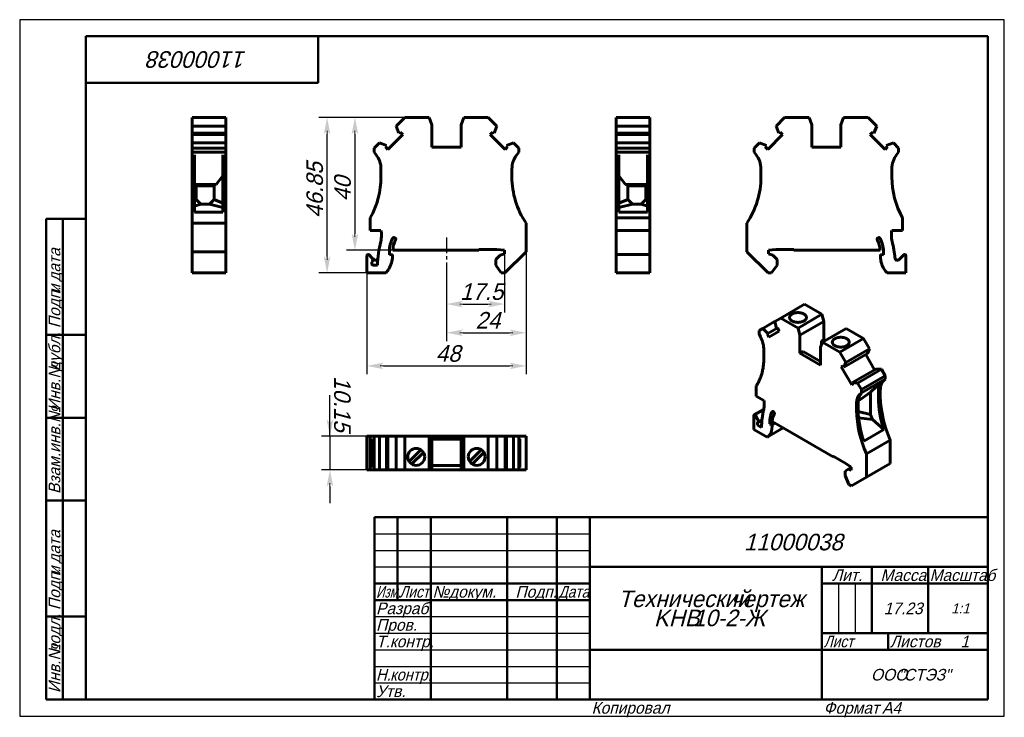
# Model space of a CAD drawing. Header units: millimetres. Extents: x 0 to 297, y 0 to 210.
import ezdxf

# ---------------------------------------------------------------- set-up
doc = ezdxf.new("R2010")
doc.units = ezdxf.units.MM
doc.linetypes.add('CENTER_per1_scale0.149016', pattern=[7.57, 4.73125, -0.94625, 0.94625, -0.94625])
doc.styles.add('TextStyle_1', font='T-FLEX Type A.TTF', dxfattribs={"oblique": 15, "height": 5})
doc.styles.add('TextStyle_2', font='T-FLEX Type A.TTF', dxfattribs={"oblique": 15, "height": 3.5})
doc.styles.add('TextStyle_3', font='T-FLEX Type A.TTF', dxfattribs={"width": 0.744064, "oblique": 15, "height": 3.5})
doc.styles.add('TextStyle_4', font='T-FLEX Type A.TTF', dxfattribs={"width": 0.883061, "oblique": 15, "height": 3.5})
doc.styles.add('TextStyle_5', font='T-FLEX Type A.TTF', dxfattribs={"width": 0.94413, "oblique": 15, "height": 3.5})
doc.styles.add('TextStyle_6', font='T-FLEX Type A.TTF', dxfattribs={"width": 0.98844, "oblique": 15, "height": 3.5})
doc.styles.add('TextStyle_7', font='T-FLEX Type A.TTF', dxfattribs={"oblique": 15, "height": 5})
doc.styles.add('TextStyle_8', font='T-FLEX Type A.TTF', dxfattribs={"oblique": 15, "height": 3})
doc.styles.add('TextStyle_9', font='T-FLEX Type A.TTF', dxfattribs={"oblique": 15, "height": 3.5})
doc.dimstyles.new('DIM_ST_1', dxfattribs={"dimtxt": 5, "dimasz": 5, "dimexe": 2.5, "dimexo": 0, "dimtad": 1, "dimrnd": 0.01, "dimdsep": 46, "dimtxsty": 'TextStyle_1', "dimblk": 'Arrow_3_C7_Status', "dimcen": 0.09, "dimclrd": 7, "dimclre": 7, "dimclrt": 7, "dimazin": 0, "dimtfac": 1, "dimtdec": 0, "dimtmove": 0, "dimatfit": 0, "dimldrblk": 'NONE', "dimfxl": 1, "dimtvp": 1, "dimtolj": 1, "dimarcsym": 0})
doc.dimstyles.new('DIM_ST_2', dxfattribs={"dimtxt": 5, "dimasz": 5, "dimexe": 2.5, "dimexo": 0, "dimtad": 1, "dimrnd": 0.01, "dimdsep": 46, "dimtxsty": 'TextStyle_1', "dimblk": 'Arrow_3_C7_Status', "dimcen": 0.09, "dimclrd": 7, "dimclre": 7, "dimclrt": 7, "dimazin": 0, "dimtfac": 1, "dimtdec": 0, "dimtmove": 0, "dimatfit": 0, "dimldrblk": 'NONE', "dimfxl": 1, "dimtvp": 1, "dimtolj": 1, "dimarcsym": 0})
doc.dimstyles.new('DIM_ST_3', dxfattribs={"dimtxt": 5, "dimasz": 5, "dimexe": 2.5, "dimexo": 0, "dimtad": 1, "dimrnd": 0.01, "dimdsep": 46, "dimtxsty": 'TextStyle_1', "dimblk": 'Arrow_3_C7_Status', "dimcen": 0.09, "dimclrd": 7, "dimclre": 7, "dimclrt": 7, "dimazin": 0, "dimtfac": 1, "dimtdec": 0, "dimtmove": 0, "dimatfit": 0, "dimldrblk": 'NONE', "dimfxl": 1, "dimtvp": 1, "dimtolj": 1, "dimarcsym": 0})

# ---------------------------------------------------------------- blocks, each defined once
blk = doc.blocks.new('Arrow_3_C7_Status')
at = {"color": 7, "linetype": 'Continuous', "lineweight": 0}
blk.add_line((-1, 0), (-0.8, 0), dxfattribs=at)
at = {"color": 7}
blk.add_solid([(-1, -0.2), (0, 0), (-0.8, 0), (-1, 0.2)], dxfattribs=at)
blk = doc.blocks.new('*D5')
at = {"color": 7, "lineweight": -2}
for p, q in [((116.13, 180.48), (90.23, 180.48)), ((92.73, 138.63), (92.73, 175.48)), ((104.73, 133.63), (90.23, 133.63))]:
    blk.add_line(p, q, dxfattribs=at)
at = {"layer": 'Defpoints', "color": 0}
for p in [(92.73, 180.48), (116.13, 180.48), (104.73, 133.63)]:
    blk.add_point(p, dxfattribs=at)
at = {"color": 7, "lineweight": -2, "xscale": 5, "yscale": 5, "zscale": 5}
for p, rotation in [((92.73, 180.48), 89.99999999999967), ((92.73, 133.63), 269.9999999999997)]:
    blk.add_blockref('Arrow_3_C7_Status', p, dxfattribs=dict(at, rotation=rotation))
blk = doc.blocks.new('_None')
blk = doc.blocks.new('*D6')
at = {"color": 7, "lineweight": -2}
for p, q in [((116.13, 180.48), (98.62, 180.48)), ((101.12, 175.48), (101.12, 145.48)), ((112.54, 140.48), (98.62, 140.48))]:
    blk.add_line(p, q, dxfattribs=at)
at = {"layer": 'Defpoints', "color": 0}
for p in [(116.13, 180.48), (101.12, 140.48), (112.54, 140.48)]:
    blk.add_point(p, dxfattribs=at)
at = {"color": 7, "lineweight": -2, "xscale": 5, "yscale": 5, "zscale": 5}
for p, rotation in [((101.12, 180.48), 90), ((101.12, 140.48), 270)]:
    blk.add_blockref('Arrow_3_C7_Status', p, dxfattribs=dict(at, rotation=rotation))
blk = doc.blocks.new('*D7')
at = {"color": 7, "lineweight": -2}
for p, q in [((128.73, 136.76), (128.73, 121.76)), ((146.23, 139.38), (146.23, 121.76)), ((133.73, 124.26), (141.23, 124.26))]:
    blk.add_line(p, q, dxfattribs=at)
at = {"layer": 'Defpoints', "color": 0}
for p in [(128.73, 136.76), (146.23, 139.38), (146.23, 124.26)]:
    blk.add_point(p, dxfattribs=at)
at = {"color": 7, "lineweight": -2, "xscale": 5, "yscale": 5, "zscale": 5, "rotation": 180}
blk.add_blockref('Arrow_3_C7_Status', (128.73, 124.26), dxfattribs=at)
at = {"color": 7, "lineweight": -2, "xscale": 5, "yscale": 5, "zscale": 5}
blk.add_blockref('Arrow_3_C7_Status', (146.23, 124.26), dxfattribs=at)
blk = doc.blocks.new('*D8')
at = {"color": 7, "lineweight": -2}
for p, q in [((152.73, 140.03), (152.73, 113.11)), ((128.73, 136.76), (128.73, 113.11)), ((133.73, 115.61), (147.73, 115.61))]:
    blk.add_line(p, q, dxfattribs=at)
at = {"layer": 'Defpoints', "color": 0}
for p in [(152.73, 140.03), (128.73, 136.76), (152.73, 115.61)]:
    blk.add_point(p, dxfattribs=at)
at = {"color": 7, "lineweight": -2, "xscale": 5, "yscale": 5, "zscale": 5, "rotation": 180}
blk.add_blockref('Arrow_3_C7_Status', (128.73, 115.61), dxfattribs=at)
at = {"color": 7, "lineweight": -2, "xscale": 5, "yscale": 5, "zscale": 5}
blk.add_blockref('Arrow_3_C7_Status', (152.73, 115.61), dxfattribs=at)
blk = doc.blocks.new('*D9')
at = {"color": 7, "lineweight": -2}
for p, q in [((152.73, 140.03), (152.73, 103.11)), ((104.73, 133.63), (104.73, 103.11)), ((109.73, 105.61), (147.73, 105.61))]:
    blk.add_line(p, q, dxfattribs=at)
at = {"layer": 'Defpoints', "color": 0}
for p in [(152.73, 140.03), (104.73, 133.63), (152.73, 105.61)]:
    blk.add_point(p, dxfattribs=at)
at = {"color": 7, "lineweight": -2, "xscale": 5, "yscale": 5, "zscale": 5}
for p, rotation in [((104.73, 105.61), 180), ((152.73, 105.61), 360)]:
    blk.add_blockref('Arrow_3_C7_Status', p, dxfattribs=dict(at, rotation=rotation))
blk = doc.blocks.new('*D10')
at = {"color": 7, "lineweight": -2}
for p, q in [((93.58, 84.42), (93.58, 96.81)), ((93.58, 89.42), (93.58, 94.42)), ((104.73, 84.42), (91.08, 84.42)), ((93.58, 84.42), (93.58, 74.27)), ((104.73, 74.27), (91.08, 74.27)), ((93.58, 69.27), (93.58, 64.27))]:
    blk.add_line(p, q, dxfattribs=at)
at = {"layer": 'Defpoints', "color": 0}
for p in [(104.73, 84.42), (93.58, 74.27), (104.73, 74.27)]:
    blk.add_point(p, dxfattribs=at)
at = {"color": 7, "lineweight": -2, "xscale": 5, "yscale": 5, "zscale": 5}
for p, rotation in [((93.58, 84.42), 270.0000000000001), ((93.58, 74.27), 90.00000000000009)]:
    blk.add_blockref('Arrow_3_C7_Status', p, dxfattribs=dict(at, rotation=rotation))
blk = doc.blocks.new('_FR1Страница_1')
at = {"color": 7, "linetype": 'Continuous', "lineweight": 25}
for p, q in [((0, 210), (0, 0)), ((297, 210), (0, 210)), ((297, 0), (297, 210)), ((107, 55), (172, 55)), ((107, 50), (172, 50)), ((107, 45), (172, 45)), ((247, 40), (247, 25)), ((252, 40), (252, 25)), ((107, 30), (172, 30)), ((107, 25), (172, 25)), ((107, 20), (172, 20)), ((242, 20), (292, 20)), ((262, 20), (262, 20)), ((107, 15), (172, 15)), ((107, 10), (172, 10)), ((0, 0), (297, 0))]:
    blk.add_line(p, q, dxfattribs=at)
at = {"color": 7, "linetype": 'Continuous', "lineweight": 50}
for p, q in [((20, 5), (20, 205)), ((20, 205), (292, 205)), ((90, 191), (90, 205)), ((292, 205), (292, 5)), ((20, 191), (90, 191)), ((8, 5), (8, 150)), ((8, 150), (20, 150)), ((13, 150), (13, 5)), ((8, 115), (20, 115)), ((8, 90), (20, 90)), ((20, 65), (8, 65)), ((107, 5), (107, 60)), ((107, 60), (292, 60)), ((114, 60), (114, 35)), ((124, 60), (124, 5)), ((147, 60), (147, 5)), ((162, 60), (162, 5)), ((172, 60), (172, 5)), ((172, 45), (292, 45)), ((242, 45), (242, 5)), ((257, 45), (257, 25)), ((274, 45), (274, 25)), ((107, 40), (172, 40)), ((242, 40), (292, 40)), ((107, 35), (172, 35)), ((8, 30), (20, 30)), ((242, 25), (292, 25)), ((262, 25), (262, 20)), ((172, 20), (292, 20)), ((20, 5), (8, 5)), ((292, 5), (20, 5))]:
    blk.add_line(p, q, dxfattribs=at)
at = {"color": 7, "oblique": 15}
for s, height, rotation, style, p in [('11000038', 5, 180, 'TextStyle_7', (68.52, 200.5)), ('дата', 3.5, 90, 'TextStyle_2', (12.25, 131.01)), ('Подп.', 3.5, 90, 'TextStyle_2', (12.25, 117)), ('и', 3.5, 90, 'TextStyle_2', (12.25, 127.51)), ('дубл.', 3.5, 90, 'TextStyle_2', (12.25, 104.01)), ('Инв.№', 3.5, 90, 'TextStyle_2', (12.25, 92)), ('Взам.инв.№', 3.5, 90, 'TextStyle_2', (12.25, 67)), ('дата', 3.5, 90, 'TextStyle_2', (12.25, 46.01)), ('Подп.', 3.5, 90, 'TextStyle_2', (12.25, 32)), ('и', 3.5, 90, 'TextStyle_2', (12.25, 42.51)), ('подл.', 3.5, 90, 'TextStyle_2', (12.25, 19.01)), ('Инв.№', 3.5, 90, 'TextStyle_2', (12.25, 7))]:
    blk.add_text(s, height=height, rotation=rotation, dxfattribs=dict(at, style=style)).set_placement(p)
for s, height, style, p in [('11000038', 5, 'TextStyle_7', (218.48, 50)), ('Лит.', 3.5, 'TextStyle_2', (245.03, 40.76)), ('Масса', 3.5, 'TextStyle_2', (259.65, 40.76)), ('№', 3.5, 'TextStyle_2', (124.5, 35.75)), ('Подп.', 3.5, 'TextStyle_2', (149.53, 35.75)), ('докум.', 3.5, 'TextStyle_2', (129.5, 35.75)), ('Технический', 5, 'TextStyle_7', (180.55, 32.88)), ('чертеж', 5, 'TextStyle_7', (214.51, 32.88)), ('Разраб.', 3.5, 'TextStyle_2', (107.5, 30.75)), ('17.23', 3.5, 'TextStyle_2', (260.65, 30.75)), ('1:1', 3, 'TextStyle_8', (280.99, 31)), ('KHB', 5, 'TextStyle_7', (191.32, 27.12)), ('10-2-Ж', 5, 'TextStyle_7', (203.11, 27.12)), ('Пров.', 3.5, 'TextStyle_2', (107.5, 25.75)), ('Т.контр.', 3.5, 'TextStyle_2', (107.5, 20.75)), ('Листов', 3.5, 'TextStyle_2', (262.5, 20.75)), ('1', 3.5, 'TextStyle_9', (283.78, 20.75)), ('ООО', 3.5, 'TextStyle_2', (256.78, 10.75)), ('"СТЭЗ"', 3.5, 'TextStyle_2', (265.03, 10.75)), ('Утв.', 3.5, 'TextStyle_2', (107.5, 5.75)), ('Копировал', 3.5, 'TextStyle_2', (172.5, 0.75)), ('Формат', 3.5, 'TextStyle_2', (242.5, 0.75)), ('A4', 3.5, 'TextStyle_2', (260.12, 0.75))]:
    blk.add_text(s, height=height, dxfattribs=dict(at, style=style)).set_placement(p)
for s, style, width, p in [('Масштаб', 'TextStyle_6', 0.98844, (274.5, 40.76)), ('Изм.', 'TextStyle_3', 0.744064, (107.5, 35.75)), ('Лист', 'TextStyle_4', 0.883061, (114.5, 35.75)), ('Дата', 'TextStyle_4', 0.883061, (162.5, 35.75)), ('Лист', 'TextStyle_4', 0.883061, (242.5, 20.75)), ('Н.', 'TextStyle_5', 0.94413, (107.5, 10.75)), ('контр.', 'TextStyle_5', 0.94413, (111.75, 10.75))]:
    blk.add_text(s, height=3.5, dxfattribs=dict(at, style=style, width=width)).set_placement(p)
blk = doc.blocks.new('Страница_1')
at = {"color": 7, "linetype": 'Continuous', "lineweight": 60}
for p, q in [((52.013, 177.902), (52.013, 180.476)), ((62.163, 180.476), (52.013, 180.476)), ((62.163, 177.902), (62.163, 180.476)), ((113.558, 177.902), (116.132, 180.476)), ((116.132, 180.476), (123.532, 180.476)), ((123.532, 180.476), (124.332, 178.278)), ((124.332, 178.278), (124.332, 171.576)), ((133.132, 178.278), (133.932, 180.476)), ((133.132, 171.576), (133.132, 178.278)), ((133.932, 180.476), (141.332, 180.476)), ((143.906, 177.902), (141.332, 180.476)), ((179.887, 180.476), (190.037, 180.476)), ((179.887, 180.476), (179.887, 177.902)), ((190.037, 177.902), (190.037, 180.476)), ((228.159, 177.902), (230.733, 180.476)), ((230.733, 180.476), (238.133, 180.476)), ((238.133, 180.476), (238.933, 178.278)), ((238.933, 178.278), (238.933, 171.576)), ((247.733, 178.278), (248.533, 180.476)), ((247.733, 171.576), (247.733, 178.278)), ((248.533, 180.476), (255.933, 180.476)), ((255.933, 180.476), (258.507, 177.902)), ((52.013, 177.902), (52.013, 175.759)), ((62.163, 177.902), (52.013, 177.902)), ((62.163, 175.759), (52.013, 175.759)), ((52.013, 175.757), (52.013, 175.376)), ((52.013, 175.376), (52.013, 172.87)), ((52.013, 175.376), (62.163, 175.376)), ((62.163, 175.759), (62.163, 177.902)), ((62.163, 175.376), (62.163, 175.757)), ((62.163, 172.87), (62.163, 175.376)), ((115.522, 175.376), (111.05, 170.903)), ((113.558, 177.902), (114.392, 175.759)), ((114.392, 175.759), (114.766, 176.132)), ((114.766, 176.132), (115.522, 175.376)), ((142.698, 176.132), (141.942, 175.376)), ((141.942, 175.376), (146.414, 170.903)), ((143.072, 175.759), (142.698, 176.132)), ((143.906, 177.902), (143.072, 175.759)), ((179.887, 177.902), (179.887, 175.759)), ((179.887, 177.902), (190.037, 177.902)), ((179.887, 175.759), (190.037, 175.759)), ((179.887, 175.757), (179.887, 175.376)), ((179.887, 175.376), (179.887, 172.87)), ((190.037, 175.376), (179.887, 175.376)), ((190.037, 177.902), (190.037, 175.759)), ((190.037, 175.757), (190.037, 175.376)), ((190.037, 175.376), (190.037, 172.87)), ((225.651, 170.903), (230.123, 175.376)), ((228.994, 175.759), (228.159, 177.902)), ((229.367, 176.132), (228.994, 175.759)), ((230.123, 175.376), (229.367, 176.132)), ((257.3, 176.132), (256.543, 175.376)), ((256.543, 175.376), (261.016, 170.903)), ((257.673, 175.759), (257.3, 176.132)), ((258.507, 177.902), (257.673, 175.759)), ((52.013, 172.868), (52.013, 171.276)), ((62.163, 172.868), (52.013, 172.868)), ((62.163, 171.276), (62.163, 172.868)), ((108.524, 172.868), (106.932, 171.276)), ((110.666, 172.033), (108.524, 172.868)), ((146.798, 172.033), (148.94, 172.868)), ((148.94, 172.868), (150.532, 171.276)), ((179.887, 172.868), (190.037, 172.868)), ((179.887, 172.868), (179.887, 171.276)), ((190.037, 172.868), (190.037, 171.276)), ((221.533, 171.276), (223.125, 172.868)), ((223.125, 172.868), (225.268, 172.033)), ((261.399, 172.033), (263.542, 172.868)), ((263.542, 172.868), (265.133, 171.276)), ((52.013, 171.276), (52.013, 170.052)), ((62.163, 171.276), (52.013, 171.276)), ((52.013, 170.052), (52.013, 169.265)), ((62.163, 170.052), (52.013, 170.052)), ((62.163, 170.052), (62.163, 171.276)), ((62.163, 169.265), (62.163, 170.052)), ((106.932, 171.276), (106.932, 170.052)), ((106.932, 170.052), (107.536, 169.265)), ((110.293, 171.66), (110.666, 172.033)), ((111.05, 170.903), (110.293, 171.66)), ((124.332, 171.576), (133.132, 171.576)), ((146.414, 170.903), (147.171, 171.66)), ((147.171, 171.66), (146.798, 172.033)), ((150.532, 170.052), (149.928, 169.265)), ((150.532, 171.276), (150.532, 170.052)), ((179.887, 171.276), (190.037, 171.276)), ((179.887, 171.276), (179.887, 170.052)), ((179.887, 170.052), (190.037, 170.052)), ((179.887, 169.265), (179.887, 170.052)), ((190.037, 171.276), (190.037, 170.052)), ((190.037, 170.052), (190.037, 169.265)), ((221.533, 170.052), (221.533, 171.276)), ((222.137, 169.265), (221.533, 170.052)), ((225.268, 172.033), (224.894, 171.66)), ((224.894, 171.66), (225.651, 170.903)), ((238.933, 171.576), (247.733, 171.576)), ((261.016, 170.903), (261.772, 171.66)), ((261.772, 171.66), (261.399, 172.033)), ((264.529, 169.265), (265.133, 170.052)), ((265.133, 171.276), (265.133, 170.052)), ((52.013, 169.265), (52.013, 165.004)), ((52.713, 169.265), (52.713, 165.004)), ((61.313, 169.265), (61.313, 165.004)), ((62.163, 169.265), (62.163, 165.004)), ((179.887, 169.265), (179.887, 165.004)), ((180.737, 169.265), (180.737, 165.004)), ((189.337, 165.004), (189.337, 169.265)), ((190.037, 165.004), (190.037, 169.265)), ((52.013, 162.576), (52.013, 165.004)), ((52.713, 165.004), (52.713, 162.576)), ((61.313, 162.576), (61.313, 165.004)), ((62.163, 162.576), (62.163, 165.004)), ((108.982, 162.576), (108.982, 165.004)), ((148.482, 162.576), (148.482, 165.004)), ((179.887, 165.004), (179.887, 162.576)), ((180.737, 162.576), (180.737, 165.004)), ((189.337, 165.004), (189.337, 162.576)), ((190.037, 162.576), (190.037, 165.004)), ((223.583, 162.576), (223.583, 165.004)), ((263.083, 165.004), (263.083, 162.576)), ((52.013, 162.576), (52.013, 148.632)), ((52.713, 162.576), (52.713, 151.976)), ((52.713, 160.602), (52.951, 160.292)), ((61.313, 162.948), (59.276, 160.292)), ((61.313, 162.576), (61.313, 151.976)), ((62.163, 162.576), (62.163, 148.632)), ((179.887, 162.576), (179.887, 150.25)), ((180.737, 162.948), (182.775, 160.292)), ((180.737, 162.576), (180.737, 151.976)), ((189.337, 160.602), (189.1, 160.292)), ((189.337, 162.576), (189.337, 151.976)), ((190.037, 162.576), (190.037, 150.25)), ((52.951, 160.292), (59.276, 160.292)), ((53.213, 160.279), (52.951, 160.292)), ((53.213, 160.279), (53.213, 155.776)), ((58.613, 160.258), (53.213, 160.258)), ((53.213, 159.876), (58.613, 159.876)), ((58.613, 160.258), (59.276, 160.292)), ((58.613, 159.876), (58.613, 160.258)), ((58.613, 159.876), (58.613, 155.776)), ((183.437, 160.258), (182.775, 160.292)), ((189.1, 160.292), (182.775, 160.292)), ((188.837, 160.258), (183.437, 160.258)), ((183.437, 160.258), (183.437, 159.876)), ((188.837, 159.876), (183.437, 159.876)), ((183.437, 159.876), (183.437, 155.776)), ((188.837, 160.279), (189.1, 160.292)), ((188.837, 160.279), (188.837, 155.776)), ((53.213, 155.776), (52.713, 155.659)), ((54.613, 154.376), (53.213, 155.776)), ((57.213, 154.376), (58.613, 155.776)), ((61.313, 154.658), (58.613, 155.776)), ((180.737, 154.658), (183.437, 155.776)), ((184.837, 154.376), (183.437, 155.776)), ((187.437, 154.376), (188.837, 155.776)), ((188.837, 155.776), (189.337, 155.659)), ((54.613, 154.376), (52.713, 153.818)), ((61.313, 151.976), (52.713, 151.976)), ((57.213, 154.376), (54.613, 154.376)), ((61.313, 153.347), (57.213, 154.376)), ((180.737, 153.347), (184.837, 154.376)), ((189.337, 151.976), (180.737, 151.976)), ((184.837, 154.376), (187.437, 154.376)), ((187.437, 154.376), (189.337, 153.818)), ((62.163, 148.632), (52.013, 148.632)), ((52.013, 148.632), (52.013, 140.026)), ((62.163, 140.026), (62.163, 148.632)), ((105.732, 150.25), (105.732, 146.476)), ((152.732, 148.632), (152.732, 140.026)), ((179.887, 150.25), (179.887, 146.476)), ((190.037, 150.25), (179.887, 150.25)), ((190.037, 150.25), (190.037, 146.476)), ((219.333, 140.026), (219.333, 148.632)), ((266.333, 150.25), (266.333, 146.476)), ((105.732, 146.476), (108.975, 146.476)), ((179.887, 144.951), (179.887, 146.476)), ((179.887, 146.476), (190.037, 146.476)), ((190.037, 144.951), (190.037, 146.476)), ((266.333, 146.476), (263.09, 146.476)), ((179.887, 143.118), (179.887, 144.951)), ((179.887, 143.118), (179.887, 139.185)), ((190.037, 143.118), (190.037, 144.951)), ((190.037, 143.118), (190.037, 139.185)), ((52.013, 140.026), (52.013, 133.626)), ((62.163, 140.026), (52.013, 140.026)), ((62.163, 133.626), (62.163, 140.026)), ((111.532, 139.097), (111.532, 140.176)), ((138.532, 140.476), (112.538, 140.476)), ((143.946, 140.676), (138.532, 140.676)), ((138.532, 140.476), (138.532, 140.676)), ((146.232, 140.476), (143.946, 140.676)), ((146.232, 139.376), (146.232, 140.476)), ((152.732, 140.026), (146.332, 133.626)), ((225.733, 133.626), (219.333, 140.026)), ((228.119, 140.676), (225.833, 140.476)), ((225.833, 140.476), (225.833, 139.376)), ((233.533, 140.676), (228.119, 140.676)), ((233.533, 140.476), (233.533, 140.676)), ((259.527, 140.476), (233.533, 140.476)), ((260.533, 139.097), (260.533, 140.176)), ((104.732, 138.783), (104.732, 133.626)), ((106.268, 138.212), (105.415, 139.066)), ((106.232, 136.476), (106.232, 136.905)), ((106.268, 138.212), (106.784, 137.696)), ((112.432, 139.176), (111.532, 139.097)), ((112.432, 138.619), (112.432, 139.176)), ((144.934, 139.028), (143.582, 137.676)), ((143.582, 136.026), (143.582, 137.676)), ((144.934, 139.028), (146.232, 139.376)), ((190.037, 139.183), (179.887, 139.183)), ((179.887, 139.183), (179.887, 138.783)), ((179.887, 138.783), (179.887, 133.626)), ((190.037, 139.183), (190.037, 138.783)), ((190.037, 138.783), (190.037, 133.626)), ((225.833, 139.376), (227.131, 139.028)), ((227.131, 139.028), (228.483, 137.676)), ((228.483, 137.676), (228.483, 136.026)), ((259.633, 139.176), (260.533, 139.097)), ((259.633, 138.619), (259.633, 139.176)), ((265.281, 137.696), (266.65, 139.066)), ((267.333, 138.783), (267.333, 133.626)), ((107.94, 135.976), (106.732, 135.976)), ((145.263, 133.626), (143.582, 136.026)), ((228.483, 136.026), (226.803, 133.626)), ((62.163, 133.626), (52.013, 133.626)), ((104.732, 133.626), (110.398, 133.626)), ((146.332, 133.626), (145.263, 133.626)), ((179.887, 133.626), (190.037, 133.626)), ((226.803, 133.626), (225.733, 133.626)), ((267.333, 133.626), (261.667, 133.626)), ((236.728, 124.187), (229.551, 120.044)), ((241.96, 121.166), (236.728, 124.187)), ((227.729, 118.992), (224.171, 116.938)), ((227.731, 118.993), (229.551, 120.044)), ((227.731, 118.993), (228.321, 116.903)), ((229.551, 120.044), (234.783, 117.023)), ((241.96, 121.166), (234.783, 117.023)), ((242.526, 119.045), (235.349, 114.901)), ((242.526, 119.045), (241.96, 121.166)), ((242.526, 113.573), (242.526, 119.045)), ((224.171, 116.938), (223.045, 116.288)), ((223.045, 116.288), (223.045, 115.288)), ((225.686, 115.382), (224.171, 116.938)), ((228.319, 116.902), (225.686, 115.382)), ((229.12, 116.129), (225.957, 114.303)), ((228.321, 116.903), (228.585, 117.055)), ((228.585, 117.055), (229.12, 116.129)), ((234.783, 117.023), (235.349, 114.901)), ((249.314, 116.921), (242.137, 112.777)), ((254.547, 113.9), (249.314, 116.921)), ((223.045, 115.288), (223.472, 114.399)), ((225.422, 115.229), (225.686, 115.382)), ((225.957, 114.303), (225.422, 115.229)), ((235.349, 114.901), (235.349, 109.429)), ((241.854, 113.185), (242.526, 113.573)), ((241.854, 113.185), (242.349, 112.899)), ((241.854, 112.043), (241.854, 113.185)), ((243.021, 113.287), (242.526, 113.573)), ((254.547, 113.9), (247.37, 109.756)), ((256.367, 110.747), (254.547, 113.9)), ((224.495, 108.347), (224.495, 110.33)), ((235.349, 109.429), (236.304, 109.98)), ((241.572, 106.939), (236.304, 109.98)), ((241.572, 111.309), (242.137, 112.777)), ((241.572, 105.837), (241.572, 111.309)), ((242.137, 112.777), (247.37, 109.756)), ((256.367, 110.747), (249.19, 106.603)), ((255.777, 109.338), (256.367, 110.747)), ((235.349, 109.429), (241.572, 105.837)), ((249.19, 106.603), (247.37, 109.756)), ((255.777, 109.338), (248.6, 105.194)), ((257.877, 104.466), (255.242, 109.029)), ((248.336, 105.652), (247.801, 105.343)), ((247.801, 105.343), (250.964, 99.865)), ((248.6, 105.194), (248.336, 105.652)), ((249.19, 106.603), (248.6, 105.194)), ((258.412, 104.775), (251.235, 100.631)), ((259.927, 104.581), (252.75, 100.438)), ((259.927, 104.581), (258.412, 104.775)), ((261.052, 102.632), (259.927, 104.581)), ((261.052, 102.632), (253.875, 98.488)), ((261.052, 101.632), (253.875, 97.489)), ((260.625, 101.236), (261.052, 101.632)), ((261.052, 101.632), (261.052, 102.632)), ((222.197, 99.61), (222.197, 96.529)), ((250.964, 99.865), (251.499, 100.174)), ((251.499, 100.174), (251.235, 100.631)), ((251.235, 100.631), (252.75, 100.438)), ((252.75, 100.438), (253.875, 98.488)), ((253.875, 98.488), (253.875, 97.489)), ((260.024, 100.889), (256.598, 97.71)), ((259.603, 96.365), (259.603, 98.348)), ((222.197, 96.529), (224.49, 95.205)), ((252.951, 95.1), (253.716, 95.542)), ((253.875, 97.489), (253.448, 97.093)), ((256.598, 97.71), (253.716, 95.542)), ((256.598, 97.71), (256.598, 90.941)), ((259.002, 96.018), (259.002, 98.001)), ((224.441, 92.495), (221.573, 90.839)), ((252.426, 92.222), (252.426, 94.204)), ((252.921, 94.49), (252.921, 92.507)), ((221.49, 90.656), (221.49, 86.445)), ((222.576, 89.562), (221.973, 90.608)), ((222.576, 88.523), (223.89, 89.282)), ((256.598, 90.941), (252.931, 91.818)), ((257.253, 89.492), (253.048, 89.99)), ((257.253, 89.492), (256.598, 90.941)), ((257.253, 89.492), (260.669, 86.401)), ((221.49, 86.445), (225.496, 84.132)), ((222.55, 88.159), (222.55, 88.51)), ((223.758, 87.054), (222.904, 87.547)), ((230.34, 86.928), (225.496, 84.132)), ((226.298, 88.136), (226.298, 89.017)), ((226.298, 88.136), (227.273, 88.699)), ((226.934, 87.833), (226.298, 88.136)), ((227.854, 88.364), (226.934, 87.833)), ((226.934, 87.379), (226.934, 87.833)), ((245.39, 78.239), (227.01, 88.851)), ((260.669, 86.401), (254.588, 82.89)), ((105.415, 84.421), (104.732, 84.421)), ((104.732, 74.271), (104.732, 84.421)), ((105.73, 84.421), (105.415, 84.421)), ((106.93, 84.421), (105.732, 84.421)), ((105.732, 74.271), (105.732, 84.421)), ((106.932, 83.571), (106.624, 83.571)), ((106.624, 74.971), (106.624, 83.571)), ((108.524, 84.421), (106.932, 84.421)), ((106.932, 84.421), (106.932, 74.271)), ((108.524, 84.421), (108.524, 74.271)), ((110.666, 84.421), (108.524, 84.421)), ((110.666, 84.421), (110.666, 74.271)), ((111.05, 84.421), (110.668, 84.421)), ((113.556, 84.421), (111.05, 84.421)), ((111.05, 74.271), (111.05, 84.421)), ((116.132, 84.421), (113.558, 84.421)), ((113.558, 84.421), (113.558, 74.271)), ((123.532, 84.421), (116.132, 84.421)), ((116.132, 84.421), (116.132, 74.271)), ((124.332, 84.421), (123.532, 84.421)), ((123.532, 84.421), (123.532, 74.271)), ((133.132, 84.421), (124.332, 84.421)), ((124.332, 84.421), (124.332, 74.271)), ((124.332, 83.471), (133.132, 83.471)), ((133.932, 84.421), (133.132, 84.421)), ((133.132, 84.421), (133.132, 74.271)), ((133.932, 84.421), (133.932, 74.271)), ((141.332, 84.421), (133.932, 84.421)), ((143.906, 84.421), (141.332, 84.421)), ((141.332, 84.421), (141.332, 74.271)), ((143.906, 84.421), (143.906, 74.271)), ((146.414, 84.421), (143.908, 84.421)), ((146.414, 74.271), (146.414, 84.421)), ((146.796, 84.421), (146.414, 84.421)), ((146.798, 84.421), (146.798, 74.271)), ((148.94, 84.421), (146.798, 84.421)), ((148.94, 84.421), (148.94, 74.271)), ((150.532, 84.421), (148.94, 84.421)), ((150.532, 84.421), (150.532, 74.271)), ((150.532, 83.571), (150.84, 83.571)), ((150.534, 84.421), (152.732, 84.421)), ((150.84, 83.571), (150.84, 74.971)), ((152.732, 84.421), (152.732, 74.271)), ((262.608, 83.245), (255.431, 79.101)), ((262.608, 76.218), (262.608, 83.245)), ((117.457, 76.8), (120.979, 80.321)), ((139.229, 80.321), (135.707, 76.8)), ((121.757, 79.543), (118.235, 76.022)), ((140.007, 79.543), (136.485, 76.022)), ((245.39, 78.239), (245.39, 78.402)), ((249.218, 76.192), (245.39, 78.402)), ((245.39, 78.239), (245.531, 78.321)), ((255.431, 79.101), (255.431, 72.075)), ((105.415, 74.271), (104.732, 74.271)), ((105.73, 74.271), (105.415, 74.271)), ((106.93, 74.271), (105.732, 74.271)), ((106.932, 74.971), (106.624, 74.971)), ((108.524, 74.271), (106.932, 74.271)), ((110.666, 74.271), (108.524, 74.271)), ((111.05, 74.271), (110.668, 74.271)), ((113.556, 74.271), (111.05, 74.271)), ((113.558, 74.271), (116.132, 74.271)), ((116.132, 74.271), (123.532, 74.271)), ((123.532, 74.271), (124.332, 74.271)), ((133.132, 75.621), (124.332, 75.621)), ((124.332, 74.271), (133.132, 74.271)), ((133.132, 74.271), (133.932, 74.271)), ((133.932, 74.271), (141.332, 74.271)), ((143.906, 74.271), (141.332, 74.271)), ((143.908, 74.271), (146.414, 74.271)), ((146.414, 74.271), (146.796, 74.271)), ((146.798, 74.271), (148.94, 74.271)), ((148.94, 74.271), (150.532, 74.271)), ((150.532, 74.971), (150.84, 74.971)), ((150.534, 74.271), (152.732, 74.271)), ((249.917, 74.443), (248.961, 73.891)), ((250.835, 75.096), (249.218, 76.192)), ((250.835, 74.973), (249.917, 74.443)), ((249.917, 74.443), (250.835, 74.197)), ((250.835, 74.197), (250.835, 75.096)), ((262.608, 76.218), (255.431, 72.075)), ((248.961, 72.544), (248.961, 73.891)), ((250.149, 69.898), (248.961, 72.544)), ((255.431, 72.075), (250.905, 69.462)), ((250.905, 69.462), (250.149, 69.898))]:
    blk.add_line(p, q, dxfattribs=at)
at = {"color": 7, "linetype": 'CENTER_per1_scale0.149016', "lineweight": 25}
blk.add_line((128.732, 144.335), (128.732, 136.765), dxfattribs=at)
at = {"color": 7, "lineweight": 60, "flags": 128}
for points in [[(236.569, 119.176), (236.478, 119.126), (236.383, 119.079), (236.285, 119.035), (236.182, 118.993), (236.077, 118.954), (235.968, 118.919), (235.856, 118.886), (235.742, 118.857), (235.625, 118.831), (235.506, 118.808), (235.385, 118.789), (235.263, 118.773), (235.14, 118.761), (235.016, 118.752), (234.891, 118.747), (234.766, 118.745), (234.641, 118.747), (234.516, 118.752), (234.392, 118.761), (234.268, 118.773), (234.146, 118.789), (234.025, 118.808), (233.907, 118.831), (233.79, 118.857), (233.675, 118.886), (233.564, 118.919), (233.455, 118.954), (233.349, 118.993), (233.247, 119.035), (233.148, 119.079), (233.053, 119.126), (232.963, 119.176), (232.876, 119.228), (232.794, 119.283), (232.717, 119.34), (232.645, 119.399), (232.578, 119.46), (232.517, 119.523), (232.46, 119.588), (232.41, 119.654), (232.365, 119.721), (232.325, 119.79), (232.292, 119.859), (232.265, 119.93), (232.243, 120.001), (232.228, 120.073), (232.219, 120.145), (232.216, 120.217), (232.219, 120.289), (232.228, 120.361), (232.243, 120.433), (232.265, 120.504), (232.292, 120.575), (232.325, 120.645), (232.365, 120.713), (232.41, 120.781), (232.46, 120.847), (232.517, 120.911), (232.578, 120.974), (232.645, 121.035), (232.717, 121.094), (232.794, 121.151), (232.876, 121.206), (232.963, 121.258)], [(232.963, 121.258), (233.053, 121.308), (233.148, 121.355), (233.247, 121.4), (233.349, 121.441), (233.455, 121.48), (233.564, 121.516), (233.675, 121.548), (233.79, 121.577), (233.907, 121.603), (234.025, 121.626), (234.146, 121.645), (234.268, 121.661), (234.392, 121.673), (234.516, 121.682), (234.641, 121.688), (234.766, 121.689), (234.891, 121.688), (235.016, 121.682), (235.14, 121.673), (235.263, 121.661), (235.385, 121.645), (235.506, 121.626), (235.625, 121.603), (235.742, 121.577), (235.856, 121.548), (235.968, 121.516), (236.077, 121.48), (236.182, 121.441), (236.285, 121.4), (236.383, 121.355), (236.478, 121.308), (236.569, 121.258), (236.655, 121.206), (236.737, 121.151), (236.814, 121.094), (236.886, 121.035), (236.953, 120.974), (237.015, 120.911), (237.071, 120.847), (237.122, 120.781), (237.167, 120.713), (237.206, 120.645), (237.239, 120.575), (237.267, 120.504), (237.288, 120.433), (237.303, 120.361), (237.313, 120.289), (237.316, 120.217), (237.313, 120.145), (237.303, 120.073), (237.288, 120.001), (237.267, 119.93), (237.239, 119.859), (237.206, 119.79), (237.167, 119.721), (237.122, 119.654), (237.071, 119.588), (237.015, 119.523), (236.953, 119.46), (236.886, 119.399), (236.814, 119.34), (236.737, 119.283), (236.655, 119.228), (236.569, 119.176)], [(245.867, 113.808), (245.781, 113.755), (245.699, 113.701), (245.622, 113.644), (245.55, 113.585), (245.483, 113.524), (245.421, 113.461), (245.365, 113.396), (245.314, 113.33), (245.269, 113.263), (245.23, 113.194), (245.197, 113.124), (245.169, 113.054), (245.148, 112.983), (245.133, 112.911), (245.123, 112.839), (245.12, 112.767), (245.123, 112.694), (245.133, 112.622), (245.148, 112.551), (245.169, 112.479), (245.197, 112.409), (245.23, 112.339), (245.269, 112.271), (245.314, 112.203), (245.365, 112.137), (245.421, 112.073), (245.483, 112.01), (245.55, 111.949), (245.622, 111.89), (245.699, 111.833), (245.781, 111.778), (245.867, 111.726), (245.958, 111.676), (246.053, 111.629), (246.151, 111.584), (246.254, 111.543), (246.359, 111.504), (246.468, 111.468), (246.58, 111.436), (246.695, 111.406), (246.811, 111.38), (246.93, 111.358), (247.051, 111.339), (247.173, 111.323), (247.296, 111.31), (247.42, 111.302), (247.545, 111.296), (247.67, 111.294), (247.795, 111.296), (247.92, 111.302), (248.045, 111.31), (248.168, 111.323), (248.29, 111.339), (248.411, 111.358), (248.529, 111.38), (248.646, 111.406), (248.761, 111.436), (248.872, 111.468), (248.981, 111.504), (249.087, 111.543), (249.189, 111.584), (249.288, 111.629), (249.383, 111.676), (249.473, 111.726)], [(249.473, 111.726), (249.56, 111.778), (249.642, 111.833), (249.719, 111.89), (249.791, 111.949), (249.858, 112.01), (249.919, 112.073), (249.976, 112.137), (250.026, 112.203), (250.071, 112.271), (250.111, 112.339), (250.144, 112.409), (250.171, 112.479), (250.193, 112.551), (250.208, 112.622), (250.217, 112.694), (250.22, 112.767), (250.217, 112.839), (250.208, 112.911), (250.193, 112.983), (250.171, 113.054), (250.144, 113.124), (250.111, 113.194), (250.071, 113.263), (250.026, 113.33), (249.976, 113.396), (249.919, 113.461), (249.858, 113.524), (249.791, 113.585), (249.719, 113.644), (249.642, 113.701), (249.56, 113.755), (249.473, 113.808), (249.383, 113.858), (249.288, 113.905), (249.189, 113.949), (249.087, 113.991), (248.981, 114.029), (248.872, 114.065), (248.761, 114.098), (248.646, 114.127), (248.529, 114.153), (248.411, 114.176), (248.29, 114.195), (248.168, 114.211), (248.045, 114.223), (247.92, 114.232), (247.795, 114.237), (247.67, 114.239), (247.545, 114.237), (247.42, 114.232), (247.296, 114.223), (247.173, 114.211), (247.051, 114.195), (246.93, 114.176), (246.811, 114.153), (246.695, 114.127), (246.58, 114.098), (246.468, 114.065), (246.359, 114.029), (246.254, 113.991), (246.151, 113.949), (246.053, 113.905), (245.958, 113.858), (245.867, 113.808)], [(224.495, 108.347), (224.493, 108.019), (224.486, 107.693), (224.474, 107.37), (224.458, 107.049), (224.437, 106.732), (224.412, 106.424), (224.383, 106.118), (224.349, 105.816), (224.311, 105.517), (224.268, 105.215), (224.219, 104.917), (224.167, 104.622), (224.11, 104.331), (224.048, 104.044), (223.982, 103.76), (223.911, 103.48), (223.836, 103.205), (223.756, 102.934), (223.672, 102.667), (223.584, 102.404), (223.491, 102.146), (223.396, 101.896), (223.296, 101.65), (223.192, 101.409), (223.085, 101.172), (222.97, 100.935), (222.852, 100.702), (222.729, 100.474), (222.602, 100.251), (222.471, 100.032), (222.336, 99.819), (222.197, 99.61)], [(260.625, 101.236), (260.535, 101.148), (260.449, 101.055), (260.366, 100.956), (260.288, 100.853), (260.213, 100.744), (260.142, 100.631), (260.079, 100.519), (260.02, 100.404), (259.965, 100.284), (259.913, 100.161), (259.865, 100.033), (259.819, 99.894), (259.777, 99.75), (259.74, 99.603), (259.706, 99.452), (259.678, 99.297), (259.654, 99.138), (259.636, 98.986), (259.621, 98.83), (259.611, 98.672), (259.605, 98.511), (259.603, 98.348)], [(260.024, 100.889), (259.934, 100.801), (259.848, 100.708), (259.765, 100.609), (259.686, 100.506), (259.612, 100.397), (259.541, 100.284), (259.478, 100.172), (259.419, 100.057), (259.364, 99.937), (259.312, 99.814), (259.264, 99.686), (259.218, 99.547), (259.176, 99.403), (259.138, 99.256), (259.105, 99.105), (259.077, 98.95), (259.053, 98.791), (259.035, 98.639), (259.02, 98.483), (259.01, 98.325), (259.004, 98.164), (259.002, 98.001)], [(253.448, 97.093), (253.358, 97.005), (253.272, 96.911), (253.189, 96.813), (253.11, 96.709), (253.036, 96.601), (252.965, 96.487), (252.902, 96.376), (252.843, 96.26), (252.788, 96.14), (252.736, 96.017), (252.688, 95.889), (252.642, 95.75), (252.6, 95.607), (252.562, 95.459), (252.529, 95.308), (252.501, 95.153), (252.477, 94.994), (252.458, 94.842), (252.444, 94.686), (252.434, 94.528), (252.428, 94.367), (252.426, 94.204)], [(253.943, 97.378), (253.853, 97.29), (253.767, 97.197), (253.684, 97.099), (253.605, 96.995), (253.531, 96.886), (253.46, 96.773), (253.397, 96.661), (253.338, 96.546), (253.283, 96.426), (253.231, 96.303), (253.183, 96.175), (253.137, 96.036), (253.095, 95.892), (253.057, 95.745), (253.024, 95.594), (252.996, 95.439), (252.972, 95.28), (252.953, 95.128), (252.939, 94.972), (252.929, 94.814), (252.923, 94.653), (252.921, 94.49)], [(221.973, 90.608), (221.952, 90.641), (221.93, 90.673), (221.906, 90.703), (221.881, 90.732), (221.855, 90.757), (221.828, 90.781), (221.8, 90.801), (221.773, 90.819), (221.745, 90.833), (221.717, 90.844), (221.69, 90.852), (221.664, 90.857), (221.639, 90.857), (221.615, 90.855), (221.593, 90.848), (221.573, 90.839), (221.554, 90.826), (221.537, 90.81), (221.523, 90.79), (221.511, 90.768), (221.502, 90.743), (221.495, 90.716), (221.491, 90.687), (221.49, 90.656)], [(222.763, 88.935), (222.761, 88.994), (222.755, 89.055), (222.745, 89.117), (222.731, 89.18), (222.714, 89.244), (222.693, 89.309), (222.669, 89.373), (222.641, 89.437), (222.61, 89.5), (222.576, 89.562)], [(226.98, 91.794), (226.907, 91.672), (226.838, 91.545), (226.773, 91.414), (226.712, 91.278), (226.655, 91.138), (226.603, 90.997), (226.555, 90.852), (226.511, 90.703), (226.471, 90.551), (226.435, 90.392), (226.403, 90.229), (226.375, 90.064), (226.351, 89.894), (226.332, 89.722), (226.317, 89.55), (226.306, 89.375), (226.3, 89.197), (226.298, 89.017)], [(227.646, 91.219), (227.644, 91.265), (227.638, 91.313), (227.627, 91.363), (227.612, 91.413), (227.594, 91.463), (227.571, 91.513), (227.546, 91.562), (227.517, 91.609), (227.485, 91.654), (227.451, 91.696), (227.415, 91.735), (227.378, 91.77), (227.34, 91.8), (227.301, 91.826), (227.262, 91.847), (227.223, 91.863), (227.185, 91.874), (227.149, 91.879), (227.114, 91.878), (227.081, 91.872), (227.051, 91.86), (227.024, 91.843), (227, 91.821), (226.98, 91.794)], [(227.605, 91.051), (227.531, 90.925), (227.461, 90.794), (227.396, 90.657), (227.335, 90.515), (227.28, 90.369), (227.229, 90.217), (227.184, 90.061), (227.144, 89.9), (227.108, 89.735), (227.078, 89.566), (227.053, 89.393), (227.033, 89.216), (227.019, 89.035), (227.01, 88.851)], [(227.605, 91.051), (227.623, 91.086), (227.636, 91.126), (227.644, 91.171), (227.646, 91.219)], [(222.55, 88.51), (222.583, 88.527), (222.613, 88.548), (222.64, 88.572), (222.665, 88.601), (222.687, 88.632), (222.707, 88.667), (222.724, 88.705), (222.738, 88.746), (222.749, 88.79), (222.756, 88.836), (222.761, 88.885), (222.763, 88.935)], [(222.55, 88.159), (222.552, 88.118), (222.557, 88.076), (222.566, 88.032), (222.577, 87.988), (222.592, 87.943), (222.61, 87.898), (222.631, 87.854), (222.654, 87.811), (222.68, 87.769), (222.708, 87.729), (222.737, 87.692), (222.769, 87.656), (222.801, 87.624), (222.835, 87.595), (222.869, 87.569), (222.904, 87.547)], [(226.143, 84.735), (226.227, 84.842), (226.306, 84.955), (226.382, 85.073), (226.452, 85.196), (226.518, 85.325), (226.579, 85.457), (226.635, 85.593), (226.686, 85.733), (226.732, 85.879), (226.775, 86.031), (226.812, 86.188), (226.845, 86.348), (226.873, 86.513), (226.895, 86.682), (226.912, 86.851), (226.925, 87.024), (226.932, 87.2), (226.934, 87.379)]]:
    blk.add_lwpolyline(points, dxfattribs=at)
at = {"color": 7, "linetype": 'Continuous', "lineweight": 60}
for centre, radius, start, end in [((101.982, 165.004), 7, 0, 37.49518), ((155.482, 165.004), 7, 142.50482, 180), ((216.583, 165.004), 7, 360, 37.49518), ((270.083, 165.004), 7, 142.50482, 180), ((83.982, 162.576), 25, 330.45864, 0), ((173.482, 162.576), 25, 180, 213.90126), ((198.583, 162.576), 25, 326.09874, 0), ((288.083, 162.576), 25, 180, 209.54136), ((101.632, 144.951), 7.5, 0, 11.73422), ((270.433, 144.951), 7.5, 168.26578, 180.00001), ((140.032, 135.276), 32.1, 165.85889, 178.75046), ((101.632, 144.951), 7.5, 345.85889, 360), ((119.832, 140.176), 8.3, 152.09877, 180), ((112.939, 143.826), 0.5, 360, 152.09877), ((119.832, 140.176), 7.3, 152.09877, 177.64472), ((112.939, 143.826), 0.5, 332.09877, 359.99999), ((259.127, 143.826), 0.5, 27.90123, 180), ((259.127, 143.826), 0.5, 179.99999, 207.90123), ((252.233, 140.176), 7.3, 2.35528, 27.90123), ((252.233, 140.176), 8.3, 360, 27.90123), ((270.433, 144.951), 7.5, 180, 194.14111), ((232.033, 135.276), 32.1, 5.15339, 14.14111), ((105.132, 138.783), 0.4, 45, 180.00001), ((105.632, 137.576), 0.9, 311.81031, 0.00001), ((105.632, 137.576), 0.9, 0.00001, 45), ((107.315, 138.227), 0.75, 225, 354.84661), ((105.432, 138.619), 7, 327.14012, 0), ((266.633, 138.619), 7, 180, 212.85988), ((264.751, 138.227), 0.75, 185.15339, 315), ((266.933, 138.783), 0.4, 360, 135), ((106.732, 136.476), 0.5, 179.99999, 270), ((103.332, 139.976), 9.5, 318.05468, 327.14012), ((268.733, 139.976), 9.5, 212.85988, 221.94532), ((214.786, 110.053), 9.713, 1.63195, 26.57967), ((216.43, 93.863), 8.171, 0.22601, 9.45037), ((290.316, 96.495), 31.318, 180.87146, 198.80267), ((293.382, 97.198), 33.789, 181.41207, 204.38994), ((248.216, 86.746), 24.46, 166.41471, 179.27907), ((218.781, 93.851), 5.821, 346.49793, 0.43603), ((286.204, 93.054), 33.789, 181.41207, 204.38994), ((284.235, 92.984), 31.318, 180.87146, 198.80267), ((223.558, 86.857), 3.344, 305.41509, 320.60197), ((119.607, 78.171), 2.55, 0, 180), ((137.857, 78.171), 2.55, 0, 180), ((119.607, 78.171), 2.55, 180, 0), ((137.857, 78.171), 2.55, 180, 0)]:
    blk.add_arc(centre, radius, start, end, dxfattribs=at)
blk.add_blockref('_FR1Страница_1', (0, 0))
at = {"color": 7, "style": 'TextStyle_1', "oblique": 15}
for s, rotation, p in [('46.85', 90, (91.48, 150.263)), ('40', 90, (99.87, 155.3)), ('10.15', 270, (94.83, 102.526))]:
    blk.add_text(s, height=5, rotation=rotation, dxfattribs=at).set_placement(p)
for s, p in [('17.5', (132.837, 125.515)), ('24', (137.517, 116.865)), ('48', (125.517, 106.865))]:
    blk.add_text(s, height=5, dxfattribs=at).set_placement(p)
for base, p1, p2, angle, dimstyle, picture, middle, dimtype in [((92.73, 180.476), (104.732, 133.626), (116.132, 180.476), 90, 'DIM_ST_1', '*D5', (92.73, 157.051), 160), ((101.12, 140.476), (116.132, 180.476), (112.538, 140.476), 270, 'DIM_ST_1', '*D6', (101.12, 158.515), 160), ((93.58, 74.271), (104.732, 84.421), (104.732, 74.271), 270, 'DIM_ST_3', '*D10', (93.58, 96.809), 161)]:
    dim = blk.add_linear_dim(base=base, p1=p1, p2=p2, angle=angle, text=' ', dimstyle=dimstyle)
    dim.commit()
    dim.dimension.update_dxf_attribs({"geometry": picture, "text_midpoint": middle, "dimtype": dimtype})
for base, p1, p2, dimstyle, picture, middle in [((152.732, 105.615), (104.732, 133.626), (152.732, 140.026), 'DIM_ST_1', '*D9', (128.732, 105.615)), ((152.732, 115.615), (128.732, 136.765), (152.732, 140.026), 'DIM_ST_2', '*D8', (140.732, 115.615)), ((146.232, 124.265), (128.732, 136.765), (146.232, 139.376), 'DIM_ST_1', '*D7', (137.482, 124.265))]:
    dim = blk.add_linear_dim(base=base, p1=p1, p2=p2, text=' ', dimstyle=dimstyle)
    dim.commit()
    dim.dimension.update_dxf_attribs({"geometry": picture, "text_midpoint": middle, "dimtype": 160})

msp = doc.modelspace()

# ---------------------------------------------------------------- block references
msp.add_blockref('Страница_1', (0, 0))

doc.saveas('drawing.dxf')
